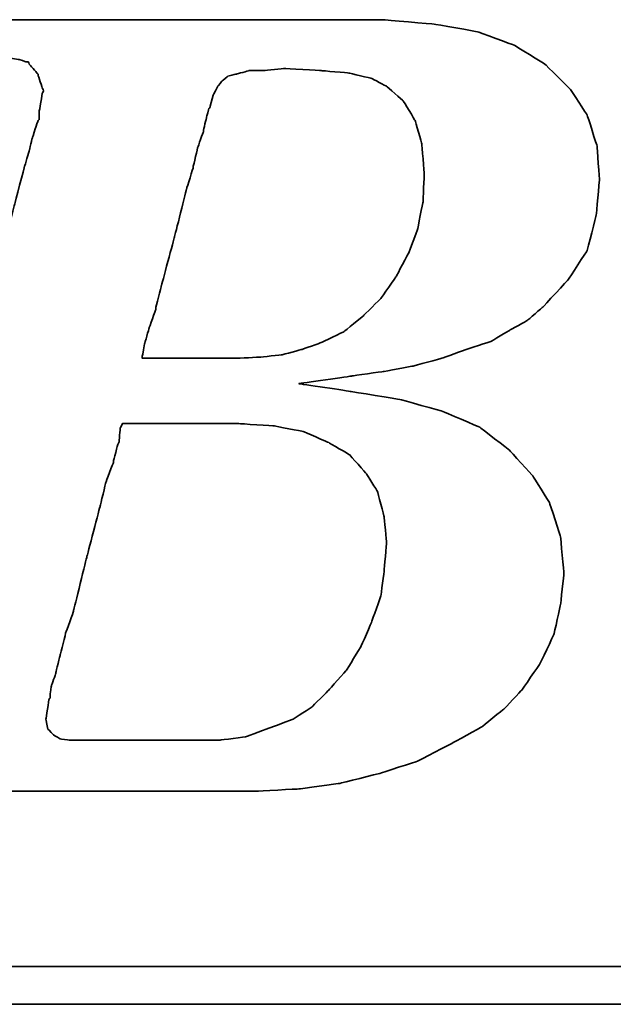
# Model space of a CAD drawing. Header units: millimetres. Extents: x -10 to 187, y 23 to 147.
# Tile 30 of 48: x 155.95 to 157.37, y 85.76 to 88.11. Entities that reach past the tile are written whole.
import ezdxf

# ---------------------------------------------------------------- set-up
doc = ezdxf.new("R2010")
doc.units = ezdxf.units.MM
doc.header["$LTSCALE"] = 0.1
doc.layers.add('CHA', color=7, linetype='CONTINUOUS')
doc.layers.add('layer 1', color=7, linetype='CONTINUOUS')

# ---------------------------------------------------------------- blocks, each defined once
blk = doc.blocks.new('TBI MOTION logo(完整正式版)')
at = {"layer": 'layer 1', "color": 22, "lineweight": 35}
for points, knots in [([(-64.65375, -6.86375), (-64.65375, -6.86375), (-64.84375, -7.29625), (-64.84375, -7.29625), (-64.84375, -7.29625), (-64.84375, -7.29625), (-64.86875, -7.34375), (-64.86875, -7.34375), (-64.86875, -7.34375), (-64.86875, -7.34375), (-64.86875, -7.36875), (-64.86875, -7.36875), (-64.86875, -7.36875), (-64.86875, -7.36875), (-65.15375, -7.65375), (-65.15375, -7.65375), (-65.15375, -7.65375), (-65.15375, -7.65375), (-65.17875, -7.65375), (-65.17875, -7.65375), (-65.17875, -7.65375), (-65.17875, -7.65375), (-65.20375, -7.67875), (-65.20375, -7.67875), (-65.20375, -7.67875), (-65.20375, -7.67875), (-65.58875, -7.87125), (-65.58875, -7.87125), (-65.58875, -7.87125), (-65.58875, -7.87125), (-65.63375, -7.87125), (-65.63375, -7.87125), (-65.63375, -7.87125), (-65.63375, -7.87125), (-65.65875, -7.89375), (-65.65875, -7.89375), (-65.65875, -7.89375), (-65.65875, -7.89375), (-66.09375, -7.94375), (-66.09375, -7.94375), (-66.09375, -7.94375), (-66.09375, -7.94375), (-66.11375, -7.94375), (-66.11375, -7.94375), (-66.11375, -7.94375), (-66.11375, -7.94375), (-66.16375, -7.94375), (-66.16375, -7.94375), (-66.16375, -7.94375), (-66.16375, -7.94375), (-66.30875, -7.94375), (-66.30875, -7.94375), (-66.30875, -7.94375), (-66.30875, -7.94375), (-66.69375, -7.94375), (-66.69375, -7.94375), (-66.69375, -7.94375), (-66.69375, -7.94375), (-67.07375, -7.94375), (-67.07375, -7.94375), (-67.07375, -7.94375), (-67.07375, -7.94375), (-67.12375, -7.94375), (-67.12375, -7.94375), (-67.12375, -7.94375), (-67.12375, -7.94375), (-67.12375, -7.96625), (-67.12375, -7.96625), (-67.12375, -7.96625), (-67.12375, -7.96625), (-67.14875, -7.99125), (-67.14875, -7.99125), (-67.14875, -7.99125), (-67.14875, -7.99125), (-67.24375, -8.34875), (-67.24375, -8.34875), (-67.24375, -8.34875), (-67.24375, -8.34875), (-67.31375, -8.68625), (-67.31375, -8.68625), (-67.31375, -8.68625), (-67.31375, -8.68625), (-67.26875, -8.68625), (-67.26875, -8.68625), (-67.26875, -8.68625), (-67.26875, -8.68625), (-67.07375, -8.68625), (-67.07375, -8.68625), (-67.07375, -8.68625), (-67.07375, -8.68625), (-66.54875, -8.68625), (-66.54875, -8.68625), (-66.54875, -8.68625), (-66.54875, -8.68625), (-65.82625, -8.68625), (-65.82625, -8.68625), (-65.82625, -8.68625), (-65.82625, -8.68625), (-65.01375, -8.68625), (-65.01375, -8.68625), (-65.01375, -8.68625), (-65.01375, -8.68625), (-64.05375, -8.68625), (-64.05375, -8.68625), (-64.05375, -8.68625), (-64.05375, -8.68625), (-62.08375, -8.68625), (-62.08375, -8.68625), (-62.08375, -8.68625), (-62.08375, -8.68625), (-60.06875, -8.68625), (-60.06875, -8.68625), (-60.06875, -8.68625), (-60.06875, -8.68625), (-59.10875, -8.68625), (-59.10875, -8.68625), (-59.10875, -8.68625), (-59.10875, -8.68625), (-58.29375, -8.68625), (-58.29375, -8.68625), (-58.29375, -8.68625), (-58.29375, -8.68625), (-57.57375, -8.68625), (-57.57375, -8.68625), (-57.57375, -8.68625), (-57.57375, -8.68625), (-57.04875, -8.68625), (-57.04875, -8.68625), (-57.04875, -8.68625), (-57.04875, -8.68625), (-56.85375, -8.68625), (-56.85375, -8.68625), (-56.85375, -8.68625), (-56.85375, -8.68625), (-56.70875, -8.68625), (-56.70875, -8.68625), (-56.70875, -8.68625), (-56.70875, -8.68625), (-56.61375, -8.68625), (-56.61375, -8.68625), (-56.61375, -8.68625), (-56.61375, -8.68625), (-56.56875, -8.68625), (-56.56875, -8.68625), (-56.56875, -8.68625), (-56.56875, -8.68625), (-55.65375, -8.63875), (-55.65375, -8.63875), (-55.65375, -8.63875), (-55.65375, -8.63875), (-54.76875, -8.51875), (-54.76875, -8.51875), (-54.76875, -8.51875), (-54.76875, -8.51875), (-53.90375, -8.30375), (-53.90375, -8.30375), (-53.90375, -8.30375), (-53.90375, -8.30375), (-53.08875, -8.03875), (-53.08875, -8.03875), (-53.08875, -8.03875), (-53.08875, -8.03875), (-52.34375, -7.65375), (-52.34375, -7.65375), (-52.34375, -7.65375), (-52.34375, -7.65375), (-51.69875, -7.29625), (-51.69875, -7.29625), (-51.69875, -7.29625), (-51.69875, -7.29625), (-51.21875, -6.91125), (-51.21875, -6.91125), (-51.21875, -6.91125), (-51.21875, -6.91125), (-50.83375, -6.50375), (-50.83375, -6.50375), (-50.83375, -6.50375), (-50.83375, -6.50375), (-50.44875, -5.94875), (-50.44875, -5.94875), (-50.44875, -5.94875), (-50.44875, -5.94875), (-50.13875, -5.30375), (-50.13875, -5.30375), (-50.13875, -5.30375), (-50.13875, -5.30375), (-49.99375, -4.65375), (-49.99375, -4.65375), (-49.99375, -4.65375), (-49.99375, -4.65375), (-49.92375, -3.98375), (-49.92375, -3.98375), (-49.92375, -3.98375), (-49.92375, -3.98375), (-49.99375, -3.19374), (-49.99375, -3.19374), (-49.99375, -3.19374), (-49.99375, -3.19374), (-50.23374, -2.44874), (-50.23374, -2.44874), (-50.23374, -2.44874), (-50.23374, -2.44874), (-50.59375, -1.87374), (-50.59375, -1.87374), (-50.59375, -1.87374), (-50.59375, -1.87374), (-51.09875, -1.31874), (-51.09875, -1.31874), (-51.09875, -1.31874), (-51.09875, -1.31874), (-51.74375, -0.81875), (-51.74375, -0.81875), (-51.74375, -0.81875), (-51.74375, -0.81875), (-52.53875, -0.48125), (-52.53875, -0.48125), (-52.53875, -0.48125), (-52.53875, -0.48125), (-53.47375, -0.21875), (-53.47375, -0.21875), (-53.47375, -0.21875), (-53.47375, -0.21875), (-54.52875, -0.04874), (-54.52875, -0.04874), (-54.52875, -0.04874), (-54.52875, -0.04874), (-55.65375, 0.12125), (-55.65375, 0.12125), (-55.65375, 0.12125), (-55.65375, 0.12125), (-54.50375, 0.28624), (-54.50375, 0.28624), (-54.50375, 0.28624), (-54.50375, 0.28624), (-53.83375, 0.38124), (-53.83375, 0.38124), (-53.83375, 0.38124), (-53.83375, 0.38124), (-53.18375, 0.50125), (-53.18375, 0.50125), (-53.18375, 0.50125), (-53.18375, 0.50125), (-52.55875, 0.66874), (-52.55875, 0.66874), (-52.55875, 0.66874), (-52.55875, 0.66874), (-52.03375, 0.86124), (-52.03375, 0.86124), (-52.03375, 0.86124), (-52.03375, 0.86124), (-51.50374, 1.03124), (-51.50374, 1.03124), (-51.50374, 1.03124), (-51.50374, 1.03124), (-51.09875, 1.27125), (-51.09875, 1.27125), (-51.09875, 1.27125), (-51.09875, 1.27125), (-50.71375, 1.48624), (-50.71375, 1.48624), (-50.71375, 1.48624), (-50.71375, 1.48624), (-50.37625, 1.77625), (-50.37625, 1.77625), (-50.37625, 1.77625), (-50.37625, 1.77625), (-49.82375, 2.37625), (-49.82375, 2.37625), (-49.82375, 2.37625), (-49.82375, 2.37625), (-49.41875, 2.99625), (-49.41875, 2.99625), (-49.41875, 2.99625), (-49.41875, 2.99625), (-49.22375, 3.76625), (-49.22375, 3.76625), (-49.22375, 3.76625), (-49.22375, 3.76625), (-49.15375, 4.50874), (-49.15375, 4.50874), (-49.15375, 4.50874), (-49.15375, 4.50874), (-49.20375, 5.25125), (-49.20375, 5.25125), (-49.20375, 5.25125), (-49.20375, 5.25125), (-49.41875, 5.92625), (-49.41875, 5.92625), (-49.41875, 5.92625), (-49.41875, 5.92625), (-49.77875, 6.47625), (-49.77875, 6.47625), (-49.77875, 6.47625), (-49.77875, 6.47625), (-50.33125, 7.02624), (-50.33125, 7.02624), (-50.33125, 7.02624), (-50.33125, 7.02624), (-51.00125, 7.43625), (-51.00125, 7.43625), (-51.00125, 7.43625), (-51.00125, 7.43625), (-51.79375, 7.72625), (-51.79375, 7.72625), (-51.79375, 7.72625), (-51.79375, 7.72625), (-52.72875, 7.89124), (-52.72875, 7.89124), (-52.72875, 7.89124), (-52.72875, 7.89124), (-53.83375, 7.98625), (-53.83375, 7.98625), (-53.83375, 7.98625), (-53.83375, 7.98625), (-53.92875, 7.98625), (-53.92875, 7.98625), (-53.92875, 7.98625), (-53.92875, 7.98625), (-54.26375, 7.98625), (-54.26375, 7.98625), (-54.26375, 7.98625), (-54.26375, 7.98625), (-54.74375, 7.98625), (-54.74375, 7.98625), (-54.74375, 7.98625), (-54.74375, 7.98625), (-55.36875, 7.98625), (-55.36875, 7.98625), (-55.36875, 7.98625), (-55.36875, 7.98625), (-56.13375, 7.98625), (-56.13375, 7.98625), (-56.13375, 7.98625), (-56.13375, 7.98625), (-56.94875, 7.98625), (-56.94875, 7.98625), (-56.94875, 7.98625), (-56.94875, 7.98625), (-58.77625, 7.98625), (-58.77625, 7.98625), (-58.77625, 7.98625), (-58.77625, 7.98625), (-60.59875, 7.98625), (-60.59875, 7.98625), (-60.59875, 7.98625), (-60.59875, 7.98625), (-61.41375, 7.98625), (-61.41375, 7.98625), (-61.41375, 7.98625), (-61.41375, 7.98625), (-62.17875, 7.98625), (-62.17875, 7.98625), (-62.17875, 7.98625), (-62.17875, 7.98625), (-62.80375, 7.98625), (-62.80375, 7.98625), (-62.80375, 7.98625), (-62.80375, 7.98625), (-63.30625, 7.98625), (-63.30625, 7.98625), (-63.30625, 7.98625), (-63.30625, 7.98625), (-63.57375, 7.98625), (-63.57375, 7.98625), (-63.57375, 7.98625), (-63.57375, 7.98625), (-63.57375, 7.96375), (-63.57375, 7.96375), (-63.57375, 7.96375), (-63.57375, 7.96375), (-63.59875, 7.94125), (-63.59875, 7.94125), (-63.59875, 7.94125), (-63.59875, 7.94125), (-63.69375, 7.55625), (-63.69375, 7.55625), (-63.69375, 7.55625), (-63.69375, 7.55625), (-63.76375, 7.24624), (-63.76375, 7.24624), (-63.76375, 7.24624), (-63.76375, 7.24624), (-63.23875, 7.24624), (-63.23875, 7.24624), (-63.23875, 7.24624), (-63.23875, 7.24624), (-62.75875, 7.24624), (-62.75875, 7.24624), (-62.75875, 7.24624), (-62.75875, 7.24624), (-62.61125, 7.24624), (-62.61125, 7.24624), (-62.61125, 7.24624), (-62.61125, 7.24624), (-62.56625, 7.24624), (-62.56625, 7.24624), (-62.56625, 7.24624), (-62.56625, 7.24624), (-62.22875, 7.24624), (-62.22875, 7.24624), (-62.22875, 7.24624), (-62.22875, 7.24624), (-62.20375, 7.24624), (-62.20375, 7.24624), (-62.20375, 7.24624), (-62.20375, 7.24624), (-62.17875, 7.21875), (-62.17875, 7.21875), (-62.17875, 7.21875), (-62.17875, 7.21875), (-61.96375, 7.17125), (-61.96375, 7.17125), (-61.96375, 7.17125), (-61.96375, 7.17125), (-61.72375, 7.12624), (-61.72375, 7.12624), (-61.72375, 7.12624), (-61.72375, 7.12624), (-61.70375, 7.12624), (-61.70375, 7.12624), (-61.70375, 7.12624), (-61.70375, 7.12624), (-61.55875, 7.07624), (-61.55875, 7.07624), (-61.55875, 7.07624), (-61.55875, 7.07624), (-61.50875, 7.07624), (-61.50875, 7.07624), (-61.50875, 7.07624), (-61.50875, 7.07624), (-61.48375, 7.02624), (-61.48375, 7.02624), (-61.48375, 7.02624), (-61.48375, 7.02624), (-61.31875, 6.83375), (-61.31875, 6.83375), (-61.31875, 6.83375), (-61.31875, 6.83375), (-61.29375, 6.81125), (-61.29375, 6.81125), (-61.29375, 6.81125), (-61.29375, 6.81125), (-61.29375, 6.78625), (-61.29375, 6.78625), (-61.29375, 6.78625), (-61.29375, 6.78625), (-61.19875, 6.50124), (-61.19875, 6.50124), (-61.19875, 6.50124), (-61.19875, 6.50124), (-61.17375, 6.45124), (-61.17375, 6.45124), (-61.17375, 6.45124), (-61.17375, 6.45124), (-61.19875, 6.40625), (-61.19875, 6.40625), (-61.19875, 6.40625), (-61.19875, 6.40625), (-61.26875, 5.99624), (-61.26875, 5.99624), (-61.26875, 5.99624), (-61.26875, 5.99624), (-61.26875, 5.85125), (-61.26875, 5.85125), (-61.26875, 5.85125), (-61.26875, 5.85125), (-61.26875, 5.82625), (-61.26875, 5.82625), (-61.26875, 5.82625), (-61.26875, 5.82625), (-61.29375, 5.80625), (-61.29375, 5.80625), (-61.29375, 5.80625), (-61.29375, 5.80625), (-61.34125, 5.66125), (-61.34125, 5.66125), (-61.34125, 5.66125), (-61.34125, 5.66125), (-61.41375, 5.44625), (-61.41375, 5.44625), (-61.41375, 5.44625), (-61.41375, 5.44625), (-61.48375, 5.15625), (-61.48375, 5.15625), (-61.48375, 5.15625), (-61.48375, 5.15625), (-61.58375, 4.82124), (-61.58375, 4.82124), (-61.58375, 4.82124), (-61.58375, 4.82124), (-61.79875, 4.00375), (-61.79875, 4.00375), (-61.79875, 4.00375), (-61.79875, 4.00375), (-62.05875, 2.99625), (-62.05875, 2.99625), (-62.05875, 2.99625), (-62.05875, 2.99625), (-62.34875, 1.91625), (-62.34875, 1.91625), (-62.34875, 1.91625), (-62.34875, 1.91625), (-62.97375, -0.41124), (-62.97375, -0.41124), (-62.97375, -0.41124), (-62.97375, -0.41124), (-63.59875, -2.75875), (-63.59875, -2.75875), (-63.59875, -2.75875), (-63.59875, -2.75875), (-63.88375, -3.86374), (-63.88375, -3.86374), (-63.88375, -3.86374), (-63.88375, -3.86374), (-64.14875, -4.82374), (-64.14875, -4.82374), (-64.14875, -4.82374), (-64.14875, -4.82374), (-64.36375, -5.64125), (-64.36375, -5.64125), (-64.36375, -5.64125), (-64.36375, -5.64125), (-64.43625, -5.97625), (-64.43625, -5.97625), (-64.43625, -5.97625), (-64.43625, -5.97625), (-64.50875, -6.28625), (-64.50875, -6.28625), (-64.50875, -6.28625), (-64.50875, -6.28625), (-64.50875, -6.30875), (-64.50875, -6.30875), (-64.50875, -6.30875), (-64.50875, -6.30875), (-64.57875, -6.50375), (-64.57875, -6.50375), (-64.57875, -6.50375), (-64.57875, -6.50375), (-64.62875, -6.69625), (-64.62875, -6.69625), (-64.62875, -6.69625), (-64.62875, -6.69625), (-64.62875, -6.76875), (-64.62875, -6.76875), (-64.62875, -6.76875), (-64.62875, -6.76875), (-64.62875, -6.81375), (-64.62875, -6.81375), (-64.62875, -6.81375), (-64.62875, -6.81375), (-64.62875, -6.83875), (-64.62875, -6.83875), (-64.62875, -6.83875), (-64.62875, -6.83875), (-64.65375, -6.86375), (-64.65375, -6.86375)], [0, 0, 0, 0, 0.00719424, 0.00719424, 0.00719424, 0.00719425, 0.01438849, 0.01438849, 0.01438849, 0.0143885, 0.02158273, 0.02158273, 0.02158273, 0.02158274, 0.02877698, 0.02877698, 0.02877698, 0.02877699, 0.03597122, 0.03597122, 0.03597122, 0.03597123, 0.04316547, 0.04316547, 0.04316547, 0.04316548, 0.05035971, 0.05035971, 0.05035971, 0.05035972, 0.05755396, 0.05755396, 0.05755396, 0.05755397, 0.0647482, 0.0647482, 0.0647482, 0.06474821, 0.07194245, 0.07194245, 0.07194245, 0.07194246, 0.07913669, 0.07913669, 0.07913669, 0.0791367, 0.08633094, 0.08633094, 0.08633094, 0.08633095, 0.09352518, 0.09352518, 0.09352518, 0.09352519, 0.10071942, 0.10071942, 0.10071942, 0.10071943, 0.10791367, 0.10791367, 0.10791367, 0.10791368, 0.11510791, 0.11510791, 0.11510791, 0.11510792, 0.12230216, 0.12230216, 0.12230216, 0.12230217, 0.1294964, 0.1294964, 0.1294964, 0.12949641, 0.13669065, 0.13669065, 0.13669065, 0.13669066, 0.14388489, 0.14388489, 0.14388489, 0.1438849, 0.15107914, 0.15107914, 0.15107914, 0.15107915, 0.15827338, 0.15827338, 0.15827338, 0.15827339, 0.16546763, 0.16546763, 0.16546763, 0.16546764, 0.17266187, 0.17266187, 0.17266187, 0.17266188, 0.17985612, 0.17985612, 0.17985612, 0.17985613, 0.18705036, 0.18705036, 0.18705036, 0.18705037, 0.1942446, 0.1942446, 0.1942446, 0.19424461, 0.20143885, 0.20143885, 0.20143885, 0.20143886, 0.20863309, 0.20863309, 0.20863309, 0.2086331, 0.21582734, 0.21582734, 0.21582734, 0.21582735, 0.22302158, 0.22302158, 0.22302158, 0.22302159, 0.23021583, 0.23021583, 0.23021583, 0.23021584, 0.23741007, 0.23741007, 0.23741007, 0.23741008, 0.24460432, 0.24460432, 0.24460432, 0.24460433, 0.25179856, 0.25179856, 0.25179856, 0.25179857, 0.25899281, 0.25899281, 0.25899281, 0.25899282, 0.26618705, 0.26618705, 0.26618705, 0.26618706, 0.27338129, 0.27338129, 0.27338129, 0.2733813, 0.28057554, 0.28057554, 0.28057554, 0.28057555, 0.28776978, 0.28776978, 0.28776978, 0.28776979, 0.29496403, 0.29496403, 0.29496403, 0.29496404, 0.30215827, 0.30215827, 0.30215827, 0.30215828, 0.30935252, 0.30935252, 0.30935252, 0.30935253, 0.31654676, 0.31654676, 0.31654676, 0.31654677, 0.32374101, 0.32374101, 0.32374101, 0.32374102, 0.33093525, 0.33093525, 0.33093525, 0.33093526, 0.3381295, 0.3381295, 0.3381295, 0.33812951, 0.34532374, 0.34532374, 0.34532374, 0.34532375, 0.35251799, 0.35251799, 0.35251799, 0.352518, 0.35971223, 0.35971223, 0.35971223, 0.35971224, 0.36690647, 0.36690647, 0.36690647, 0.36690648, 0.37410072, 0.37410072, 0.37410072, 0.37410073, 0.38129496, 0.38129496, 0.38129496, 0.38129497, 0.38848921, 0.38848921, 0.38848921, 0.38848922, 0.39568345, 0.39568345, 0.39568345, 0.39568346, 0.4028777, 0.4028777, 0.4028777, 0.40287771, 0.41007194, 0.41007194, 0.41007194, 0.41007195, 0.41726619, 0.41726619, 0.41726619, 0.4172662, 0.42446043, 0.42446043, 0.42446043, 0.42446044, 0.43165468, 0.43165468, 0.43165468, 0.43165469, 0.43884892, 0.43884892, 0.43884892, 0.43884893, 0.44604317, 0.44604317, 0.44604317, 0.44604318, 0.45323741, 0.45323741, 0.45323741, 0.45323742, 0.46043165, 0.46043165, 0.46043165, 0.46043166, 0.4676259, 0.4676259, 0.4676259, 0.46762591, 0.47482014, 0.47482014, 0.47482014, 0.47482015, 0.48201439, 0.48201439, 0.48201439, 0.4820144, 0.48920863, 0.48920863, 0.48920863, 0.48920864, 0.49640288, 0.49640288, 0.49640288, 0.49640289, 0.50359712, 0.50359712, 0.50359712, 0.50359713, 0.51079137, 0.51079137, 0.51079137, 0.51079138, 0.51798561, 0.51798561, 0.51798561, 0.51798562, 0.52517986, 0.52517986, 0.52517986, 0.52517987, 0.5323741, 0.5323741, 0.5323741, 0.53237411, 0.53956835, 0.53956835, 0.53956835, 0.53956836, 0.54676259, 0.54676259, 0.54676259, 0.5467626, 0.55395683, 0.55395683, 0.55395683, 0.55395684, 0.56115108, 0.56115108, 0.56115108, 0.56115109, 0.56834532, 0.56834532, 0.56834532, 0.56834533, 0.57553957, 0.57553957, 0.57553957, 0.57553958, 0.58273381, 0.58273381, 0.58273381, 0.58273382, 0.58992806, 0.58992806, 0.58992806, 0.58992807, 0.5971223, 0.5971223, 0.5971223, 0.59712231, 0.60431655, 0.60431655, 0.60431655, 0.60431656, 0.61151079, 0.61151079, 0.61151079, 0.6115108, 0.61870504, 0.61870504, 0.61870504, 0.61870505, 0.62589928, 0.62589928, 0.62589928, 0.62589929, 0.63309353, 0.63309353, 0.63309353, 0.63309354, 0.64028777, 0.64028777, 0.64028777, 0.64028778, 0.64748201, 0.64748201, 0.64748201, 0.64748202, 0.65467626, 0.65467626, 0.65467626, 0.65467627, 0.6618705, 0.6618705, 0.6618705, 0.66187051, 0.66906475, 0.66906475, 0.66906475, 0.66906476, 0.67625899, 0.67625899, 0.67625899, 0.676259, 0.68345324, 0.68345324, 0.68345324, 0.68345325, 0.69064748, 0.69064748, 0.69064748, 0.69064749, 0.69784173, 0.69784173, 0.69784173, 0.69784174, 0.70503597, 0.70503597, 0.70503597, 0.70503598, 0.71223022, 0.71223022, 0.71223022, 0.71223023, 0.71942446, 0.71942446, 0.71942446, 0.71942447, 0.72661871, 0.72661871, 0.72661871, 0.72661872, 0.73381295, 0.73381295, 0.73381295, 0.73381296, 0.74100719, 0.74100719, 0.74100719, 0.7410072, 0.74820144, 0.74820144, 0.74820144, 0.74820145, 0.75539568, 0.75539568, 0.75539568, 0.75539569, 0.76258993, 0.76258993, 0.76258993, 0.76258994, 0.76978417, 0.76978417, 0.76978417, 0.76978418, 0.77697842, 0.77697842, 0.77697842, 0.77697843, 0.78417266, 0.78417266, 0.78417266, 0.78417267, 0.79136691, 0.79136691, 0.79136691, 0.79136692, 0.79856115, 0.79856115, 0.79856115, 0.79856116, 0.8057554, 0.8057554, 0.8057554, 0.80575541, 0.81294964, 0.81294964, 0.81294964, 0.81294965, 0.82014388, 0.82014388, 0.82014388, 0.82014389, 0.82733813, 0.82733813, 0.82733813, 0.82733814, 0.83453237, 0.83453237, 0.83453237, 0.83453238, 0.84172662, 0.84172662, 0.84172662, 0.84172663, 0.84892086, 0.84892086, 0.84892086, 0.84892087, 0.85611511, 0.85611511, 0.85611511, 0.85611512, 0.86330935, 0.86330935, 0.86330935, 0.86330936, 0.8705036, 0.8705036, 0.8705036, 0.87050361, 0.87769784, 0.87769784, 0.87769784, 0.87769785, 0.88489209, 0.88489209, 0.88489209, 0.8848921, 0.89208633, 0.89208633, 0.89208633, 0.89208634, 0.89928058, 0.89928058, 0.89928058, 0.89928059, 0.90647482, 0.90647482, 0.90647482, 0.90647483, 0.91366906, 0.91366906, 0.91366906, 0.91366907, 0.92086331, 0.92086331, 0.92086331, 0.92086332, 0.92805755, 0.92805755, 0.92805755, 0.92805756, 0.9352518, 0.9352518, 0.9352518, 0.93525181, 0.94244604, 0.94244604, 0.94244604, 0.94244605, 0.94964029, 0.94964029, 0.94964029, 0.9496403, 0.95683453, 0.95683453, 0.95683453, 0.95683454, 0.96402878, 0.96402878, 0.96402878, 0.96402879, 0.97122302, 0.97122302, 0.97122302, 0.97122303, 0.97841727, 0.97841727, 0.97841727, 0.97841728, 0.98561151, 0.98561151, 0.98561151, 0.98561152, 0.99280576, 0.99280576, 0.99280576, 0.99280577, 1, 1, 1, 1]), ([(-57.50375, 6.35625), (-57.50375, 6.35625), (-57.57375, 6.11625), (-57.57375, 6.11625), (-57.57375, 6.11625), (-57.57375, 6.11625), (-57.57375, 6.09125), (-57.57375, 6.09125), (-57.57375, 6.09125), (-57.57375, 6.09125), (-57.59875, 6.06625), (-57.59875, 6.06625), (-57.59875, 6.06625), (-57.59875, 6.06625), (-57.64875, 5.87625), (-57.64875, 5.87625), (-57.64875, 5.87625), (-57.64875, 5.87625), (-57.71875, 5.58875), (-57.71875, 5.58875), (-57.71875, 5.58875), (-57.71875, 5.58875), (-57.71875, 5.56625), (-57.71875, 5.56625), (-57.71875, 5.56625), (-57.71875, 5.56625), (-57.83875, 5.23125), (-57.83875, 5.23125), (-57.83875, 5.23125), (-57.83875, 5.23125), (-57.93625, 4.82124), (-57.93625, 4.82124), (-57.93625, 4.82124), (-57.93625, 4.82124), (-57.93625, 4.79624), (-57.93625, 4.79624), (-57.93625, 4.79624), (-57.93625, 4.79624), (-58.07875, 4.34125), (-58.07875, 4.34125), (-58.07875, 4.34125), (-58.07875, 4.34125), (-58.34375, 3.28625), (-58.34375, 3.28625), (-58.34375, 3.28625), (-58.34375, 3.28625), (-58.62875, 2.23124), (-58.62875, 2.23124), (-58.62875, 2.23124), (-58.62875, 2.23124), (-58.74875, 1.75125), (-58.74875, 1.75125), (-58.74875, 1.75125), (-58.74875, 1.75125), (-58.74875, 1.72625), (-58.74875, 1.72625), (-58.74875, 1.72625), (-58.74875, 1.72625), (-58.89375, 1.31625), (-58.89375, 1.31625), (-58.89375, 1.31625), (-58.89375, 1.31625), (-58.98875, 0.98124), (-58.98875, 0.98124), (-58.98875, 0.98124), (-58.98875, 0.98124), (-59.03875, 0.71625), (-59.03875, 0.71625), (-59.03875, 0.71625), (-59.03875, 0.71625), (-59.03875, 0.66874), (-59.03875, 0.66874), (-59.03875, 0.66874), (-59.03875, 0.66874), (-58.91875, 0.66874), (-58.91875, 0.66874), (-58.91875, 0.66874), (-58.91875, 0.66874), (-58.53375, 0.66874), (-58.53375, 0.66874), (-58.53375, 0.66874), (-58.53375, 0.66874), (-58.10375, 0.66874), (-58.10375, 0.66874), (-58.10375, 0.66874), (-58.10375, 0.66874), (-57.66875, 0.66874), (-57.66875, 0.66874), (-57.66875, 0.66874), (-57.66875, 0.66874), (-57.33375, 0.66874), (-57.33375, 0.66874), (-57.33375, 0.66874), (-57.33375, 0.66874), (-57.09375, 0.66874), (-57.09375, 0.66874), (-57.09375, 0.66874), (-57.09375, 0.66874), (-56.99875, 0.66874), (-56.99875, 0.66874), (-56.99875, 0.66874), (-56.99875, 0.66874), (-56.49375, 0.69374), (-56.49375, 0.69374), (-56.49375, 0.69374), (-56.49375, 0.69374), (-56.01375, 0.74374), (-56.01375, 0.74374), (-56.01375, 0.74374), (-56.01375, 0.74374), (-55.58375, 0.86124), (-55.58375, 0.86124), (-55.58375, 0.86124), (-55.58375, 0.86124), (-55.17375, 1.00624), (-55.17375, 1.00624), (-55.17375, 1.00624), (-55.17375, 1.00624), (-54.67375, 1.24625), (-54.67375, 1.24625), (-54.67375, 1.24625), (-54.67375, 1.24625), (-54.26375, 1.58124), (-54.26375, 1.58124), (-54.26375, 1.58124), (-54.26375, 1.58124), (-53.87875, 1.96374), (-53.87875, 1.96374), (-53.87875, 1.96374), (-53.87875, 1.96374), (-53.54375, 2.44625), (-53.54375, 2.44625), (-53.54375, 2.44625), (-53.54375, 2.44625), (-53.27875, 2.95125), (-53.27875, 2.95125), (-53.27875, 2.95125), (-53.27875, 2.95125), (-53.08875, 3.45124), (-53.08875, 3.45124), (-53.08875, 3.45124), (-53.08875, 3.45124), (-52.96875, 4.05124), (-52.96875, 4.05124), (-52.96875, 4.05124), (-52.96875, 4.05124), (-52.94375, 4.65125), (-52.94375, 4.65125), (-52.94375, 4.65125), (-52.94375, 4.65125), (-52.99375, 5.30125), (-52.99375, 5.30125), (-52.99375, 5.30125), (-52.99375, 5.30125), (-53.13875, 5.80625), (-53.13875, 5.80625), (-53.13875, 5.80625), (-53.13875, 5.80625), (-53.39875, 6.23625), (-53.39875, 6.23625), (-53.39875, 6.23625), (-53.39875, 6.23625), (-53.75875, 6.54875), (-53.75875, 6.54875), (-53.75875, 6.54875), (-53.75875, 6.54875), (-54.07375, 6.71625), (-54.07375, 6.71625), (-54.07375, 6.71625), (-54.07375, 6.71625), (-54.57375, 6.83375), (-54.57375, 6.83375), (-54.57375, 6.83375), (-54.57375, 6.83375), (-55.17375, 6.88625), (-55.17375, 6.88625), (-55.17375, 6.88625), (-55.17375, 6.88625), (-55.96875, 6.93125), (-55.96875, 6.93125), (-55.96875, 6.93125), (-55.96875, 6.93125), (-56.39875, 6.88625), (-56.39875, 6.88625), (-56.39875, 6.88625), (-56.39875, 6.88625), (-56.42125, 6.88625), (-56.42125, 6.88625), (-56.42125, 6.88625), (-56.42125, 6.88625), (-56.73375, 6.88625), (-56.73375, 6.88625), (-56.73375, 6.88625), (-56.73375, 6.88625), (-56.99875, 6.81125), (-56.99875, 6.81125), (-56.99875, 6.81125), (-56.99875, 6.81125), (-57.02375, 6.81125), (-57.02375, 6.81125), (-57.02375, 6.81125), (-57.02375, 6.81125), (-57.18875, 6.76625), (-57.18875, 6.76625), (-57.18875, 6.76625), (-57.18875, 6.76625), (-57.30875, 6.66625), (-57.30875, 6.66625), (-57.30875, 6.66625), (-57.30875, 6.66625), (-57.40875, 6.54875), (-57.40875, 6.54875), (-57.40875, 6.54875), (-57.40875, 6.54875), (-57.50375, 6.35625), (-57.50375, 6.35625)], [0, 0, 0, 0, 0.01851852, 0.01851852, 0.01851852, 0.01851853, 0.03703704, 0.03703704, 0.03703704, 0.03703705, 0.05555556, 0.05555556, 0.05555556, 0.05555557, 0.07407407, 0.07407407, 0.07407407, 0.07407408, 0.09259259, 0.09259259, 0.09259259, 0.0925926, 0.11111111, 0.11111111, 0.11111111, 0.11111112, 0.12962963, 0.12962963, 0.12962963, 0.12962964, 0.14814815, 0.14814815, 0.14814815, 0.14814816, 0.16666667, 0.16666667, 0.16666667, 0.16666668, 0.18518519, 0.18518519, 0.18518519, 0.1851852, 0.2037037, 0.2037037, 0.2037037, 0.20370371, 0.22222222, 0.22222222, 0.22222222, 0.22222223, 0.24074074, 0.24074074, 0.24074074, 0.24074075, 0.25925926, 0.25925926, 0.25925926, 0.25925927, 0.27777778, 0.27777778, 0.27777778, 0.27777779, 0.2962963, 0.2962963, 0.2962963, 0.29629631, 0.31481481, 0.31481481, 0.31481481, 0.31481482, 0.33333333, 0.33333333, 0.33333333, 0.33333334, 0.35185185, 0.35185185, 0.35185185, 0.35185186, 0.37037037, 0.37037037, 0.37037037, 0.37037038, 0.38888889, 0.38888889, 0.38888889, 0.3888889, 0.40740741, 0.40740741, 0.40740741, 0.40740742, 0.42592593, 0.42592593, 0.42592593, 0.42592594, 0.44444444, 0.44444444, 0.44444444, 0.44444445, 0.46296296, 0.46296296, 0.46296296, 0.46296297, 0.48148148, 0.48148148, 0.48148148, 0.48148149, 0.5, 0.5, 0.5, 0.50000001, 0.51851852, 0.51851852, 0.51851852, 0.51851853, 0.53703704, 0.53703704, 0.53703704, 0.53703705, 0.55555556, 0.55555556, 0.55555556, 0.55555557, 0.57407407, 0.57407407, 0.57407407, 0.57407408, 0.59259259, 0.59259259, 0.59259259, 0.5925926, 0.61111111, 0.61111111, 0.61111111, 0.61111112, 0.62962963, 0.62962963, 0.62962963, 0.62962964, 0.64814815, 0.64814815, 0.64814815, 0.64814816, 0.66666667, 0.66666667, 0.66666667, 0.66666668, 0.68518519, 0.68518519, 0.68518519, 0.6851852, 0.7037037, 0.7037037, 0.7037037, 0.70370371, 0.72222222, 0.72222222, 0.72222222, 0.72222223, 0.74074074, 0.74074074, 0.74074074, 0.74074075, 0.75925926, 0.75925926, 0.75925926, 0.75925927, 0.77777778, 0.77777778, 0.77777778, 0.77777779, 0.7962963, 0.7962963, 0.7962963, 0.79629631, 0.81481481, 0.81481481, 0.81481481, 0.81481482, 0.83333333, 0.83333333, 0.83333333, 0.83333334, 0.85185185, 0.85185185, 0.85185185, 0.85185186, 0.87037037, 0.87037037, 0.87037037, 0.87037038, 0.88888889, 0.88888889, 0.88888889, 0.8888889, 0.90740741, 0.90740741, 0.90740741, 0.90740742, 0.92592593, 0.92592593, 0.92592593, 0.92592594, 0.94444444, 0.94444444, 0.94444444, 0.94444445, 0.96296296, 0.96296296, 0.96296296, 0.96296297, 0.98148148, 0.98148148, 0.98148148, 0.98148149, 1, 1, 1, 1]), ([(-61.03125, -6.57375), (-61.03125, -6.57375), (-61.03125, -6.67125), (-61.03125, -6.67125), (-61.03125, -6.67125), (-61.03125, -6.67125), (-61.05375, -6.69625), (-61.05375, -6.69625), (-61.05375, -6.69625), (-61.05375, -6.69625), (-61.12375, -7.12875), (-61.12375, -7.12875), (-61.12375, -7.12875), (-61.12375, -7.12875), (-61.07875, -7.34375), (-61.07875, -7.34375), (-61.07875, -7.34375), (-61.07875, -7.34375), (-60.93375, -7.48875), (-60.93375, -7.48875), (-60.93375, -7.48875), (-60.93375, -7.48875), (-60.81375, -7.55625), (-60.81375, -7.55625), (-60.81375, -7.55625), (-60.81375, -7.55625), (-60.62375, -7.58375), (-60.62375, -7.58375), (-60.62375, -7.58375), (-60.62375, -7.58375), (-60.30875, -7.58375), (-60.30875, -7.58375), (-60.30875, -7.58375), (-60.30875, -7.58375), (-59.97375, -7.58375), (-59.97375, -7.58375), (-59.97375, -7.58375), (-59.97375, -7.58375), (-59.87875, -7.58375), (-59.87875, -7.58375), (-59.87875, -7.58375), (-59.87875, -7.58375), (-59.63625, -7.58375), (-59.63625, -7.58375), (-59.63625, -7.58375), (-59.63625, -7.58375), (-58.96875, -7.58375), (-58.96875, -7.58375), (-58.96875, -7.58375), (-58.96875, -7.58375), (-58.29375, -7.58375), (-58.29375, -7.58375), (-58.29375, -7.58375), (-58.29375, -7.58375), (-58.05375, -7.58375), (-58.05375, -7.58375), (-58.05375, -7.58375), (-58.05375, -7.58375), (-57.98375, -7.58375), (-57.98375, -7.58375), (-57.98375, -7.58375), (-57.98375, -7.58375), (-57.35875, -7.58375), (-57.35875, -7.58375), (-57.35875, -7.58375), (-57.35875, -7.58375), (-56.78375, -7.50875), (-56.78375, -7.50875), (-56.78375, -7.50875), (-56.78375, -7.50875), (-56.27875, -7.31875), (-56.27875, -7.31875), (-56.27875, -7.31875), (-56.27875, -7.31875), (-55.77375, -7.12875), (-55.77375, -7.12875), (-55.77375, -7.12875), (-55.77375, -7.12875), (-55.36875, -6.86375), (-55.36875, -6.86375), (-55.36875, -6.86375), (-55.36875, -6.86375), (-55.00875, -6.50375), (-55.00875, -6.50375), (-55.00875, -6.50375), (-55.00875, -6.50375), (-54.62375, -6.06875), (-54.62375, -6.06875), (-54.62375, -6.06875), (-54.62375, -6.06875), (-54.31375, -5.56875), (-54.31375, -5.56875), (-54.31375, -5.56875), (-54.31375, -5.56875), (-54.07375, -5.01625), (-54.07375, -5.01625), (-54.07375, -5.01625), (-54.07375, -5.01625), (-53.87875, -4.46374), (-53.87875, -4.46374), (-53.87875, -4.46374), (-53.87875, -4.46374), (-53.80875, -3.91375), (-53.80875, -3.91375), (-53.80875, -3.91375), (-53.80875, -3.91375), (-53.75875, -3.31375), (-53.75875, -3.31375), (-53.75875, -3.31375), (-53.75875, -3.31375), (-53.80875, -2.75875), (-53.80875, -2.75875), (-53.80875, -2.75875), (-53.80875, -2.75875), (-53.95375, -2.20875), (-53.95375, -2.20875), (-53.95375, -2.20875), (-53.95375, -2.20875), (-54.19375, -1.82625), (-54.19375, -1.82625), (-54.19375, -1.82625), (-54.19375, -1.82625), (-54.55375, -1.41875), (-54.55375, -1.41875), (-54.55375, -1.41875), (-54.55375, -1.41875), (-55.00875, -1.15125), (-55.00875, -1.15125), (-55.00875, -1.15125), (-55.00875, -1.15125), (-55.56125, -0.91375), (-55.56125, -0.91375), (-55.56125, -0.91375), (-55.56125, -0.91375), (-56.18125, -0.79375), (-56.18125, -0.79375), (-56.18125, -0.79375), (-56.18125, -0.79375), (-56.94875, -0.74374), (-56.94875, -0.74374), (-56.94875, -0.74374), (-56.94875, -0.74374), (-56.99875, -0.74374), (-56.99875, -0.74374), (-56.99875, -0.74374), (-56.99875, -0.74374), (-57.09375, -0.74374), (-57.09375, -0.74374), (-57.09375, -0.74374), (-57.09375, -0.74374), (-57.38375, -0.74374), (-57.38375, -0.74374), (-57.38375, -0.74374), (-57.38375, -0.74374), (-57.76875, -0.74374), (-57.76875, -0.74374), (-57.76875, -0.74374), (-57.76875, -0.74374), (-58.24625, -0.74374), (-58.24625, -0.74374), (-58.24625, -0.74374), (-58.24625, -0.74374), (-58.72875, -0.74374), (-58.72875, -0.74374), (-58.72875, -0.74374), (-58.72875, -0.74374), (-59.20875, -0.74374), (-59.20875, -0.74374), (-59.20875, -0.74374), (-59.20875, -0.74374), (-59.46875, -0.74374), (-59.46875, -0.74374), (-59.46875, -0.74374), (-59.46875, -0.74374), (-59.51625, -0.83875), (-59.51625, -0.83875), (-59.51625, -0.83875), (-59.51625, -0.83875), (-59.54375, -1.15125), (-59.54375, -1.15125), (-59.54375, -1.15125), (-59.54375, -1.15125), (-59.56375, -1.17874), (-59.56375, -1.17874), (-59.56375, -1.17874), (-59.56375, -1.17874), (-59.66375, -1.55875), (-59.66375, -1.55875), (-59.66375, -1.55875), (-59.66375, -1.55875), (-59.66375, -1.58375), (-59.66375, -1.58375), (-59.66375, -1.58375), (-59.66375, -1.58375), (-59.82875, -2.01874), (-59.82875, -2.01874), (-59.82875, -2.01874), (-59.82875, -2.01874), (-59.94875, -2.52125), (-59.94875, -2.52125), (-59.94875, -2.52125), (-59.94875, -2.52125), (-60.23875, -3.62375), (-60.23875, -3.62375), (-60.23875, -3.62375), (-60.23875, -3.62375), (-60.52375, -4.77624), (-60.52375, -4.77624), (-60.52375, -4.77624), (-60.52375, -4.77624), (-60.52375, -4.79874), (-60.52375, -4.79874), (-60.52375, -4.79874), (-60.52375, -4.79874), (-60.69125, -5.25375), (-60.69125, -5.25375), (-60.69125, -5.25375), (-60.69125, -5.25375), (-60.81375, -5.73625), (-60.81375, -5.73625), (-60.81375, -5.73625), (-60.81375, -5.73625), (-60.90875, -6.11875), (-60.90875, -6.11875), (-60.90875, -6.11875), (-60.90875, -6.11875), (-60.90875, -6.14375), (-60.90875, -6.14375), (-60.90875, -6.14375), (-60.90875, -6.14375), (-61.00375, -6.40875), (-61.00375, -6.40875), (-61.00375, -6.40875), (-61.00375, -6.40875), (-61.03125, -6.57375), (-61.03125, -6.57375)], [0, 0, 0, 0, 0.01694915, 0.01694915, 0.01694915, 0.01694916, 0.03389831, 0.03389831, 0.03389831, 0.03389832, 0.05084746, 0.05084746, 0.05084746, 0.05084747, 0.06779661, 0.06779661, 0.06779661, 0.06779662, 0.08474576, 0.08474576, 0.08474576, 0.08474577, 0.10169492, 0.10169492, 0.10169492, 0.10169493, 0.11864407, 0.11864407, 0.11864407, 0.11864408, 0.13559322, 0.13559322, 0.13559322, 0.13559323, 0.15254237, 0.15254237, 0.15254237, 0.15254238, 0.16949153, 0.16949153, 0.16949153, 0.16949154, 0.18644068, 0.18644068, 0.18644068, 0.18644069, 0.20338983, 0.20338983, 0.20338983, 0.20338984, 0.22033898, 0.22033898, 0.22033898, 0.22033899, 0.23728814, 0.23728814, 0.23728814, 0.23728815, 0.25423729, 0.25423729, 0.25423729, 0.2542373, 0.27118644, 0.27118644, 0.27118644, 0.27118645, 0.28813559, 0.28813559, 0.28813559, 0.2881356, 0.30508475, 0.30508475, 0.30508475, 0.30508476, 0.3220339, 0.3220339, 0.3220339, 0.32203391, 0.33898305, 0.33898305, 0.33898305, 0.33898306, 0.3559322, 0.3559322, 0.3559322, 0.35593221, 0.37288136, 0.37288136, 0.37288136, 0.37288137, 0.38983051, 0.38983051, 0.38983051, 0.38983052, 0.40677966, 0.40677966, 0.40677966, 0.40677967, 0.42372881, 0.42372881, 0.42372881, 0.42372882, 0.44067797, 0.44067797, 0.44067797, 0.44067798, 0.45762712, 0.45762712, 0.45762712, 0.45762713, 0.47457627, 0.47457627, 0.47457627, 0.47457628, 0.49152542, 0.49152542, 0.49152542, 0.49152543, 0.50847458, 0.50847458, 0.50847458, 0.50847459, 0.52542373, 0.52542373, 0.52542373, 0.52542374, 0.54237288, 0.54237288, 0.54237288, 0.54237289, 0.55932203, 0.55932203, 0.55932203, 0.55932204, 0.57627119, 0.57627119, 0.57627119, 0.5762712, 0.59322034, 0.59322034, 0.59322034, 0.59322035, 0.61016949, 0.61016949, 0.61016949, 0.6101695, 0.62711864, 0.62711864, 0.62711864, 0.62711865, 0.6440678, 0.6440678, 0.6440678, 0.64406781, 0.66101695, 0.66101695, 0.66101695, 0.66101696, 0.6779661, 0.6779661, 0.6779661, 0.67796611, 0.69491525, 0.69491525, 0.69491525, 0.69491526, 0.71186441, 0.71186441, 0.71186441, 0.71186442, 0.72881356, 0.72881356, 0.72881356, 0.72881357, 0.74576271, 0.74576271, 0.74576271, 0.74576272, 0.76271186, 0.76271186, 0.76271186, 0.76271187, 0.77966102, 0.77966102, 0.77966102, 0.77966103, 0.79661017, 0.79661017, 0.79661017, 0.79661018, 0.81355932, 0.81355932, 0.81355932, 0.81355933, 0.83050847, 0.83050847, 0.83050847, 0.83050848, 0.84745763, 0.84745763, 0.84745763, 0.84745764, 0.86440678, 0.86440678, 0.86440678, 0.86440679, 0.88135593, 0.88135593, 0.88135593, 0.88135594, 0.89830508, 0.89830508, 0.89830508, 0.89830509, 0.91525424, 0.91525424, 0.91525424, 0.91525425, 0.93220339, 0.93220339, 0.93220339, 0.9322034, 0.94915254, 0.94915254, 0.94915254, 0.94915255, 0.96610169, 0.96610169, 0.96610169, 0.9661017, 0.98305085, 0.98305085, 0.98305085, 0.98305086, 1, 1, 1, 1]), ([(75.90875, -9.47875), (75.90875, -9.47875), (75.90875, -12.28625), (75.90875, -12.28625), (75.90875, -12.28625), (75.90875, -12.28625), (75.90875, -12.47875), (75.90875, -12.47875), (75.90875, -12.47875), (75.90875, -12.47875), (75.71625, -12.47875), (75.71625, -12.47875), (75.71625, -12.47875), (75.71625, -12.47875), (-88.32875, -12.47875), (-88.32875, -12.47875), (-88.32875, -12.47875), (-88.32875, -12.47875), (-88.32875, -13.29375), (-88.32875, -13.29375), (-88.32875, -13.29375), (-88.32875, -13.29375), (82.89125, -13.29375), (82.89125, -13.29375), (82.89125, -13.29375), (82.89125, -13.29375), (75.90875, -9.47875), (75.90875, -9.47875)], [0, 0, 0, 0, 0.14285714, 0.14285714, 0.14285714, 0.14285715, 0.28571429, 0.28571429, 0.28571429, 0.2857143, 0.42857143, 0.42857143, 0.42857143, 0.42857144, 0.57142857, 0.57142857, 0.57142857, 0.57142858, 0.71428571, 0.71428571, 0.71428571, 0.71428572, 0.85714286, 0.85714286, 0.85714286, 0.85714287, 1, 1, 1, 1])]:
    blk.add_open_spline(points, degree=3, knots=knots, dxfattribs=at)

msp = doc.modelspace()

# ---------------------------------------------------------------- block references
at = {"layer": 'CHA', "color": 7, "xscale": 0.1103367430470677, "yscale": 0.1103367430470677, "zscale": 0.1103367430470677}
msp.add_blockref('TBI MOTION logo(完整正式版)', (162.7585, 87.2296), dxfattribs=at)

doc.saveas('drawing.dxf')
